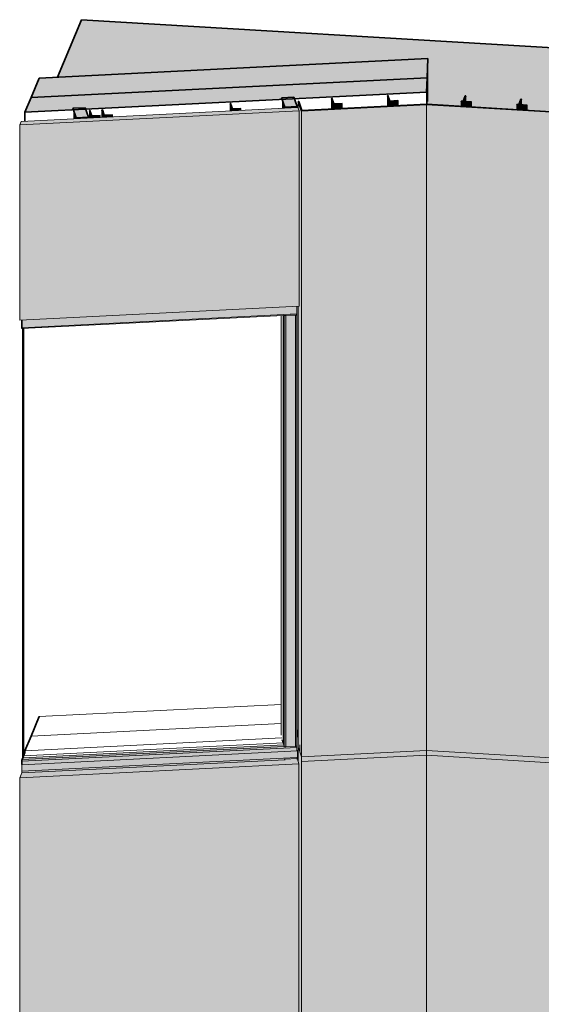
# Model space of a CAD drawing. Header units: millimetres. Extents: x -4452149 to -4396614, y -3148133 to 7538.
# Tile 5 of 22: x -4409749 to -4407666, y -3143314 to -3139382. Entities that reach past the tile are written whole.
import ezdxf

# ---------------------------------------------------------------- set-up
doc = ezdxf.new("R2010")
doc.units = ezdxf.units.MM
for name, color, linetype, lineweight in [('Импосты витража', 7, 'Continuous', 18), ('Обобщенные модели', 7, 'Continuous', 18), ('Панели витража', 7, 'Continuous', 18)]:
    doc.layers.add(name, color=color, linetype=linetype, lineweight=lineweight)

# ---------------------------------------------------------------- blocks, each defined once
blk = doc.blocks.new('Корп2_Кассета выпуклая - Корп2_Кассета выпуклая_Цвет DESIGN D2-20996382-Фрагмент 1_ Витраж 1 этаж')
at = {"layer": 'Обобщенные модели', "true_color": 0xf7fbf5}
for points in [[(-4553834.2, -3139750.1), (-4553818.6, -3139712.7), (-4553820.7, -3139712.7), (-4553835.9, -3139749.2), (-4554332.2, -3139719.6), (-4554830, -3139744.6), (-4554842.8, -3139707.8), (-4554844.8, -3139707.9), (-4554831.7, -3139745.4), (-4554330.3, -3139720.5), (-4553930.5, -3139744.4)], [(-4554831.7, -3142325.4), (-4554831.7, -3139745.4), (-4554844.8, -3139707.9), (-4554844.8, -3139736.8), (-4554841.6, -3139745.9), (-4554842.1, -3140526.2), (-4554844.8, -3140526.3), (-4554844.8, -3142288), (-4554839.2, -3142304.1), (-4554838.8, -3142277.4), (-4554838.5, -3142278.2), (-4554838.5, -3142306), (-4554832.1, -3142324.3)], [(-4554831.7, -3142344.6), (-4554332.1, -3142319.6), (-4554332.2, -3139720.4), (-4554831.7, -3139745.4), (-4554831.7, -3142282.6)], [(-4553834.2, -3142349.3), (-4553834.2, -3139750.1), (-4554332.1, -3139720.4), (-4554331.7, -3142319.6), (-4553870.9, -3142347.1)], [(-4553834.2, -3142330.2), (-4553826.1, -3142310.7), (-4553825.7, -3142282.2), (-4553825.4, -3142282.6), (-4553825.4, -3142309), (-4553818.6, -3142292.8), (-4553818.6, -3140530.7), (-4553826.1, -3140530.3), (-4553826.1, -3139750), (-4553820.6, -3139736.9), (-4553818.6, -3139736.9), (-4553818.6, -3139712.7), (-4553834.2, -3139750.1), (-4553834.2, -3142310.7)]]:
    blk.add_hatch(color=7, dxfattribs=at).paths.add_polyline_path(points)
at = {"layer": 'Обобщенные модели', "lineweight": 35}
for p, q in [((-4554842.8, -3139707.8), (-4554844.8, -3139707.9)), ((-4554844.8, -3139707.9), (-4554831.7, -3139745.4)), ((-4554830, -3139744.6), (-4554842.8, -3139707.8)), ((-4554831.7, -3139745.4), (-4554332.1, -3139720.4)), ((-4554332, -3139719.6), (-4554830, -3139744.6)), ((-4554332.1, -3139720.4), (-4553834.2, -3139750.1)), ((-4553835.9, -3139749.2), (-4554332, -3139719.6)), ((-4553820.6, -3139712.6), (-4553835.9, -3139749.2)), ((-4553834.2, -3139750.1), (-4553818.6, -3139712.7)), ((-4553818.6, -3139712.7), (-4553820.6, -3139712.6))]:
    blk.add_line(p, q, dxfattribs=at)
at = {"layer": 'Обобщенные модели'}
for p, q in [((-4554844.8, -3139736.8), (-4554844.8, -3139707.9)), ((-4554831.7, -3142344.6), (-4554831.7, -3139745.4)), ((-4554332.1, -3142319.6), (-4554332.1, -3139720.4)), ((-4553834.2, -3142349.3), (-4553834.2, -3139750.1)), ((-4553818.6, -3139712.7), (-4553818.6, -3139737)), ((-4554844.8, -3142287.9), (-4554844.8, -3140526.3)), ((-4553818.6, -3140530.7), (-4553818.6, -3142292.8)), ((-4554332.1, -3142319.6), (-4554831.7, -3142344.6)), ((-4553834.2, -3142349.3), (-4554332.1, -3142319.6))]:
    blk.add_line(p, q, dxfattribs=at)
blk = doc.blocks.new('HILTI_s_Композит_тип_Ко - Тип КоБ D2-21496338-Фрагмент 1_ Витраж 1 этаж')
at = {"layer": 'Обобщенные модели', "true_color": 0xf7fbf5}
for points in [[(-4555949.3, -3142357.7), (-4554848.6, -3142302.6), (-4554849.1, -3142301.1), (-4555688.2, -3142343.7), (-4555948.9, -3142356.8)], [(-4555949.3, -3142390.1), (-4554899.5, -3142337.1), (-4554899, -3142333.7), (-4554850, -3142331.2), (-4554849.4, -3142332.8), (-4554849.4, -3142335), (-4554848.6, -3142335), (-4554848.6, -3142302.6), (-4555949.3, -3142357.7)], [(-4555957.4, -3142409.6), (-4554842, -3142353.7), (-4554848.6, -3142335), (-4554849.4, -3142335.3), (-4554849.4, -3142336.7), (-4554899, -3142339.1), (-4554899.5, -3142337.5), (-4555949.3, -3142390.1)], [(-4555957.4, -3143483.4), (-4554842, -3143427.5), (-4554842, -3142353.7), (-4555957.4, -3142409.6), (-4555957.4, -3143215)]]:
    blk.add_hatch(color=7, dxfattribs=at).paths.add_polyline_path(points)
at = {"layer": 'Обобщенные модели'}
for p, q in [((-4555949.3, -3142357.7), (-4554848.6, -3142302.6)), ((-4554850.3, -3142301.1), (-4554849.1, -3142301.1)), ((-4554849.1, -3142301.1), (-4554848.6, -3142302.6)), ((-4554848.6, -3142302.6), (-4554848.6, -3142335)), ((-4555949.3, -3142390.1), (-4554899, -3142337.5)), ((-4554849.4, -3142335), (-4554848.6, -3142335)), ((-4554848.6, -3142335), (-4554842, -3142353.7)), ((-4555957.4, -3142409.6), (-4554842, -3142353.7)), ((-4555949.3, -3142357.7), (-4555948.9, -3142356.8)), ((-4555949.3, -3142390.1), (-4555949.3, -3142357.7)), ((-4554842, -3142353.7), (-4554842, -3143427.5)), ((-4555957.4, -3142409.6), (-4555949.3, -3142390.1)), ((-4555957.4, -3143483.4), (-4555957.4, -3142409.6)), ((-4555957.4, -3143483.4), (-4554842, -3143427.5))]:
    blk.add_line(p, q, dxfattribs=at)
blk = doc.blocks.new('Прямоугольный импост - 50х100-V25-Фрагмент 1_ Витраж 1 этаж')
at = {"layer": 'Импосты витража', "true_color": 0x373f43}
for points in [[(-4555731.7, -3139773.1), (-4555682.1, -3139770.7), (-4555693.1, -3139739.3), (-4555742.7, -3139741.8), (-4555734.5, -3139765.2)], [(-4555742.7, -3139777.7), (-4555731.7, -3139777.1), (-4555731.7, -3139773.1), (-4555742.7, -3139741.8), (-4555742.7, -3139765.2)], [(-4555731.7, -3139777.1), (-4555682.1, -3139774.7), (-4555682.1, -3139770.7), (-4555731.7, -3139773.1)]]:
    blk.add_hatch(color=149, dxfattribs=at).paths.add_polyline_path(points)
at = {"layer": 'Импосты витража', "lineweight": 35}
for p, q in [((-4555695.3, -3139733.2), (-4555744.8, -3139735.6)), ((-4555744.8, -3139735.6), (-4555731.7, -3139773.1)), ((-4555682.1, -3139770.7), (-4555695.3, -3139733.2)), ((-4555731.7, -3139773.1), (-4555682.1, -3139770.7))]:
    blk.add_line(p, q, dxfattribs=at)
at = {"layer": 'Импосты витража'}
for p, q in [((-4555731.7, -3139773.1), (-4555731.7, -3139777.1)), ((-4555682.1, -3139770.7), (-4555682.1, -3139774.7))]:
    blk.add_line(p, q, dxfattribs=at)
blk = doc.blocks.new('Прямоугольный импост - 50х100-V26-Фрагмент 1_ Витраж 1 этаж')
at = {"layer": 'Импосты витража', "true_color": 0x373f43}
for points in [[(-4554899, -3139731.3), (-4554849.4, -3139728.8), (-4554860.4, -3139697.6), (-4554910, -3139700)], [(-4554910, -3139736), (-4554899, -3139735.4), (-4554899, -3139731.3), (-4554910, -3139700), (-4554910, -3139732.8)], [(-4554899, -3139735.4), (-4554849.4, -3139732.8), (-4554849.4, -3139728.8), (-4554899, -3139731.3), (-4554899, -3139732.8)]]:
    blk.add_hatch(color=149, dxfattribs=at).paths.add_polyline_path(points)
at = {"layer": 'Импосты витража', "lineweight": 35}
for p, q in [((-4554862.6, -3139691.3), (-4554912.1, -3139693.8)), ((-4554912.1, -3139693.8), (-4554899, -3139731.3)), ((-4554849.4, -3139728.8), (-4554862.6, -3139691.3)), ((-4554899, -3139731.3), (-4554849.4, -3139728.8))]:
    blk.add_line(p, q, dxfattribs=at)
at = {"layer": 'Импосты витража'}
for p, q in [((-4554899, -3139735.4), (-4554899, -3139731.3)), ((-4554849.4, -3139732.9), (-4554849.4, -3139728.8))]:
    blk.add_line(p, q, dxfattribs=at)
blk = doc.blocks.new('Панель_Стеклопакет_Агрисовгаз - Панель_Стеклопакет_Агрисовгаз-21532104-Фрагмент 1_ Витраж 1 этаж')
at = {"layer": 'Панели витража', "color": 250, "true_color": 0x212527}
for p, q in [((-4554905.6, -3140562.8), (-4554905.6, -3142270.3)), ((-4554905.6, -3142270.3), (-4555941.9, -3142322.3)), ((-4554902.9, -3142277.8), (-4554905.6, -3142270.3))]:
    blk.add_line(p, q, dxfattribs=at)
at = {"layer": 'Панели витража'}
for p, q in [((-4554902.9, -3142277.8), (-4554902.9, -3140562.6)), ((-4555945.1, -3142330.1), (-4554902.9, -3142277.8))]:
    blk.add_line(p, q, dxfattribs=at)
at = {"layer": 'Панели витража', "lineweight": 25}
blk.add_line((-4555945.1, -3142330.1), (-4555945.1, -3140615), dxfattribs=at)
at = {"layer": 'Панели витража', "color": 250, "lineweight": 25, "true_color": 0x212527}
for p, q in [((-4555941.9, -3140614.8), (-4555941.9, -3142322.3)), ((-4555941.9, -3142322.3), (-4555945.1, -3142330.1))]:
    blk.add_line(p, q, dxfattribs=at)
blk = doc.blocks.new('Прямоугольный импост - Ригель_90202-V27-Фрагмент 1_ Витраж 1 этаж')
at = {"layer": 'Импосты витража', "true_color": 0x373f43}
for points in [[(-4555948.9, -3142343.7), (-4554850.3, -3142288.5), (-4554851, -3142282.5), (-4554852.4, -3142283.6), (-4554855.3, -3142284.2), (-4554898.6, -3142285.8), (-4554900.6, -3142284.5), (-4555948.2, -3142337.7), (-4555948.8, -3142342.6)], [(-4555948.9, -3142356.8), (-4554850.3, -3142301.6), (-4554850.4, -3142288.5), (-4555948.9, -3142343.7), (-4555948.9, -3142353.7)], [(-4555948, -3142337.1), (-4554900.6, -3142284.5), (-4554902.9, -3142277.8), (-4555945.1, -3142330.1)]]:
    blk.add_hatch(color=149, dxfattribs=at).paths.add_polyline_path(points)
at = {"layer": 'Импосты витража'}
for p, q in [((-4554850.3, -3142288.5), (-4555948.9, -3142343.7)), ((-4554900.6, -3142284.5), (-4555948, -3142337.1)), ((-4554850.3, -3142288.5), (-4554850.3, -3142301.6)), ((-4555948.4, -3142383.8), (-4554850.7, -3142328.7))]:
    blk.add_line(p, q, dxfattribs=at)
at = {"layer": 'Импосты витража', "lineweight": 35}
for p, q in [((-4555948.9, -3142356.8), (-4555948.9, -3142343.7)), ((-4555948, -3142337.1), (-4555945.1, -3142330.1))]:
    blk.add_line(p, q, dxfattribs=at)
at = {"layer": 'Импосты витража', "color": 250, "lineweight": 35, "true_color": 0x212527}
blk.add_line((-4555945.1, -3142330.1), (-4555936.4, -3142309.2), dxfattribs=at)
at = {"layer": 'Импосты витража'}
blk.add_polyline3d([(-4554851, -3142282, 0), (-4554850.8, -3142282.7, 0), (-4554850.7, -3142283.6, 0), (-4554850.5, -3142284.7, 0), (-4554850.4, -3142286, 0), (-4554850.4, -3142287.3, 0), (-4554850.3, -3142288.5, 0)], dxfattribs=at)
at = {"layer": 'Импосты витража', "lineweight": 35}
blk.add_polyline3d([(-4555948.9, -3142343.7, 0), (-4555948.8, -3142342.6, 0), (-4555948.8, -3142341.5, 0), (-4555948.7, -3142340.4, 0), (-4555948.6, -3142339.4, 0), (-4555948.4, -3142338.4, 0), (-4555948.2, -3142337.7, 0), (-4555948, -3142337.1, 0)], dxfattribs=at)
blk = doc.blocks.new('Прямоугольный импост - Ригель_90202-V28-Фрагмент 1_ Витраж 1 этаж')
at = {"layer": 'Импосты витража', "true_color": 0x373f43}
for points in [[(-4555948.9, -3140612.1), (-4554850.3, -3140556.9), (-4554850.8, -3140526.6), (-4555948.9, -3140582.1), (-4555948.9, -3140604.3)], [(-4555948.4, -3140615.2), (-4554850.5, -3140559.7), (-4554850.7, -3140556.9), (-4555408.3, -3140584.9), (-4555948.9, -3140612.1), (-4555948.6, -3140615)]]:
    blk.add_hatch(color=149, dxfattribs=at).paths.add_polyline_path(points)
at = {"layer": 'Импосты витража'}
for p, q in [((-4554850.3, -3140526.6), (-4554850.3, -3140556.9)), ((-4554850.3, -3140556.9), (-4555948.9, -3140612.1)), ((-4555948.4, -3140615.2), (-4554850.7, -3140560))]:
    blk.add_line(p, q, dxfattribs=at)
at = {"layer": 'Импосты витража', "lineweight": 35}
blk.add_line((-4555948.9, -3140612.1), (-4555948.9, -3140581.6), dxfattribs=at)
at = {"layer": 'Импосты витража'}
blk.add_polyline3d([(-4554850.3, -3140556.9, 0), (-4554850.4, -3140558.1, 0), (-4554850.4, -3140559, 0), (-4554850.5, -3140559.7, 0), (-4554850.7, -3140560, 0), (-4554850.8, -3140560, 0)], dxfattribs=at)
at = {"layer": 'Импосты витража', "lineweight": 35}
blk.add_polyline3d([(-4555948.4, -3140615.2, 0), (-4555948.4, -3140615.2, 0), (-4555948.6, -3140615, 0), (-4555948.7, -3140614.6, 0), (-4555948.8, -3140613.9, 0), (-4555948.8, -3140613.1, 0), (-4555948.9, -3140612.1, 0)], dxfattribs=at)
blk = doc.blocks.new('Прямоугольный импост - 50х100-V29-Фрагмент 1_ Витраж 1 этаж')
at = {"layer": 'Импосты витража', "true_color": 0x373f43}
for points in [[(-4554899, -3142335.3), (-4554849.4, -3142332.8), (-4554850.5, -3142331.2), (-4554899.5, -3142333.7), (-4554899.1, -3142335)], [(-4554899, -3142339.1), (-4554849.4, -3142336.7), (-4554849.4, -3142332.8), (-4554899, -3142335.3), (-4554899, -3142338.4)]]:
    blk.add_hatch(color=149, dxfattribs=at).paths.add_polyline_path(points)
at = {"layer": 'Импосты витража'}
for p, q in [((-4554899.5, -3142333.7), (-4554899, -3142335.3)), ((-4554899, -3142335.3), (-4554849.4, -3142332.8)), ((-4554899, -3142339.1), (-4554899, -3142335.3)), ((-4554849.4, -3142332.8), (-4554850, -3142331.2)), ((-4554849.4, -3142336.7), (-4554849.4, -3142332.8))]:
    blk.add_line(p, q, dxfattribs=at)
blk = doc.blocks.new('Прямоугольный импост - Ригель_90202-21532123-Фрагмент 1_ Витраж 1 этаж')
at = {"layer": 'Импосты витража', "true_color": 0x373f43}
for points in [[(-4554900.6, -3142284.5), (-4554900.7, -3140562.5), (-4554902.9, -3140562.6), (-4554902.9, -3142277.8), (-4554901.2, -3142282.6)], [(-4554896.2, -3142286.2), (-4554894.9, -3142285.8), (-4554894.9, -3140563.8), (-4554898.6, -3140563.4), (-4554900.6, -3140562.6), (-4554900, -3142285.1), (-4554897.7, -3142286), (-4554897.5, -3142286)], [(-4554896.2, -3140563.8), (-4554886.2, -3140563.4), (-4554852.9, -3140561.1), (-4554852, -3140560.1), (-4554899.6, -3140562.8), (-4554896.2, -3140563.8)], [(-4554894.9, -3142286.2), (-4554855.3, -3142284.2), (-4554855.3, -3140561.8), (-4554894.9, -3140563.8), (-4554894.9, -3142284.2)]]:
    blk.add_hatch(color=149, dxfattribs=at).paths.add_polyline_path(points)
h = blk.add_hatch(color=149, dxfattribs=at)
h.paths.add_polyline_path([(-4554855.3, -3142284.2), (-4554852, -3142283.4), (-4554851, -3142282.5), (-4554851.3, -3140560.7), (-4554852.9, -3140561.4), (-4554855.3, -3140561.8), (-4554855.3, -3142283.8)])
h.paths.add_polyline_path([(-4554852.9, -3142282.6), (-4554852.9, -3142282.1), (-4554852.9, -3142282.1)])
at = {"layer": 'Импосты витража', "color": 250, "true_color": 0x212527}
for p, q in [((-4554913.6, -3140563.2), (-4554913.6, -3142239.8)), ((-4554913.6, -3142239.4), (-4554913.6, -3140563.2)), ((-4554902.9, -3142277.8), (-4554910, -3142257.7))]:
    blk.add_line(p, q, dxfattribs=at)
at = {"layer": 'Импосты витража'}
for p, q in [((-4554900.6, -3142284.5), (-4554900.6, -3140562.5)), ((-4554894.9, -3140563.8), (-4554855.3, -3140561.8)), ((-4554894.9, -3142286.2), (-4554894.9, -3140563.8)), ((-4554855.3, -3142284.2), (-4554855.3, -3140561.8)), ((-4554850.9, -3142282.3), (-4554850.9, -3140559.9)), ((-4554900.6, -3142284.5), (-4554902.9, -3142277.8)), ((-4554855.3, -3142284.2), (-4554894.9, -3142286.2))]:
    blk.add_line(p, q, dxfattribs=at)
for points in [[(-4554900.2, -3140562.6, 0), (-4554899.6, -3140563.1, 0), (-4554898.6, -3140563.4, 0), (-4554897.5, -3140563.7, 0), (-4554896.2, -3140563.8, 0), (-4554894.9, -3140563.8, 0)], [(-4554855.3, -3140561.8, 0), (-4554854, -3140561.7, 0), (-4554852.9, -3140561.4, 0), (-4554852, -3140561.1, 0), (-4554851.3, -3140560.7, 0), (-4554851, -3140560.2, 0), (-4554850.9, -3140559.9, 0)], [(-4554894.9, -3142286.2, 0), (-4554896.2, -3142286.2, 0), (-4554897.5, -3142286, 0), (-4554898.6, -3142285.8, 0), (-4554899.6, -3142285.4, 0), (-4554900.2, -3142285, 0), (-4554900.6, -3142284.5, 0)], [(-4554851, -3142282, 0), (-4554851, -3142282.5, 0), (-4554851.3, -3142283, 0), (-4554852, -3142283.4, 0), (-4554852.9, -3142283.8, 0), (-4554854, -3142284, 0), (-4554855.3, -3142284.2, 0)]]:
    blk.add_polyline3d(points, dxfattribs=at)
blk = doc.blocks.new('HILTI_s_Композит_тип_Ко - Тип КоБ D2-21000941-Фрагмент 1_ Витраж 1 этаж')
at = {"layer": 'Обобщенные модели', "true_color": 0xf7fbf5}
for points in [[(-4555957.4, -3139801.8), (-4554841.6, -3139745.9), (-4554846.2, -3139732.8), (-4555951.7, -3139788.2)], [(-4555957.4, -3140582.1), (-4554841.6, -3140526.2), (-4554841.6, -3139745.9), (-4555957.4, -3139801.8), (-4555957.4, -3140231.4)]]:
    blk.add_hatch(color=7, dxfattribs=at).paths.add_polyline_path(points)
at = {"layer": 'Обобщенные модели'}
for p, q in [((-4555957.4, -3139801.8), (-4554841.6, -3139745.9)), ((-4554846.2, -3139732.8), (-4555951.7, -3139788.2)), ((-4554841.6, -3139745.9), (-4554846.2, -3139732.8)), ((-4554841.6, -3139745.9), (-4554841.6, -3140526.2)), ((-4555951.7, -3139788.2), (-4555957.4, -3139801.8)), ((-4555957.4, -3140582.1), (-4555957.4, -3139801.8)), ((-4555957.4, -3140582.1), (-4554841.6, -3140526.2))]:
    blk.add_line(p, q, dxfattribs=at)
blk = doc.blocks.new('HILTI_s_Профиль_MFT-T - Профиль MFT-Ta 60x42x1_8 6m-V35-Фрагмент 1_ Витраж 1 этаж')
at = {"layer": 'Обобщенные модели', "true_color": 0xf4f4f4}
h = blk.add_hatch(color=7, dxfattribs=at)
h.paths.add_polyline_path([(-4554185.1, -3139707.8), (-4554176, -3139686), (-4554177.9, -3139686), (-4554186.9, -3139707.7)])
h.paths.add_polyline_path([(-4554152.7, -3139710.4), (-4554152.7, -3139709.7), (-4554186.9, -3139707.8), (-4554194.2, -3139707.9), (-4554176, -3139709)])
h.paths.add_polyline_path([(-4554194.2, -3139707.9), (-4554186.9, -3139707.7), (-4554194.1, -3139707.8)])
for points in [[(-4554152.7, -3139730.3), (-4554152.7, -3139710.4), (-4554194.2, -3139707.9), (-4554194.2, -3139727.8)], [(-4554176, -3139708.3), (-4554176, -3139686), (-4554185.1, -3139707.8), (-4554182.6, -3139707.9)]]:
    blk.add_hatch(color=7, dxfattribs=at).paths.add_polyline_path(points)
at = {"layer": 'Обобщенные модели', "lineweight": 35}
for p, q in [((-4554193.9, -3139707.3), (-4554194.2, -3139707.9)), ((-4554194.2, -3139707.9), (-4554152.7, -3139710.4)), ((-4554186.9, -3139707.7), (-4554193.9, -3139707.3)), ((-4554177.8, -3139685.9), (-4554186.9, -3139707.7)), ((-4554185.1, -3139707.8), (-4554176, -3139686)), ((-4554152.4, -3139709.7), (-4554185.1, -3139707.8)), ((-4554176, -3139686), (-4554177.8, -3139685.9)), ((-4554152.7, -3139710.4), (-4554152.4, -3139709.7))]:
    blk.add_line(p, q, dxfattribs=at)
at = {"layer": 'Обобщенные модели'}
for p, q in [((-4554194.2, -3139727.8), (-4554194.2, -3139707.9)), ((-4554176, -3139708.3), (-4554176, -3139686)), ((-4554152.7, -3139710.4), (-4554152.7, -3139730.3)), ((-4554152.4, -3139730.3), (-4554152.4, -3139709.7))]:
    blk.add_line(p, q, dxfattribs=at)
blk = doc.blocks.new('HILTI_s_Профиль_MFT-T - Профиль MFT-Ta 60x42x1_8 6m-V36-Фрагмент 1_ Витраж 1 этаж')
at = {"layer": 'Обобщенные модели', "true_color": 0xf4f4f4}
h = blk.add_hatch(color=7, dxfattribs=at)
h.paths.add_polyline_path([(-4553962.9, -3139721.1), (-4553953.8, -3139699.3), (-4553955.6, -3139699.3), (-4553964.6, -3139721)])
h.paths.add_polyline_path([(-4553930.5, -3139723.7), (-4553930.5, -3139723), (-4553964.6, -3139721.1), (-4553971.9, -3139721.2), (-4553953.8, -3139722.3)])
h.paths.add_polyline_path([(-4553971.9, -3139721.2), (-4553964.6, -3139721), (-4553971.9, -3139721.1)])
for points in [[(-4553953.8, -3139721.6), (-4553953.8, -3139699.3), (-4553962.9, -3139721.1), (-4553960.4, -3139721.2)], [(-4553930.5, -3139743.6), (-4553930.5, -3139723.7), (-4553971.9, -3139721.2), (-4553971.9, -3139741.1)]]:
    blk.add_hatch(color=7, dxfattribs=at).paths.add_polyline_path(points)
at = {"layer": 'Обобщенные модели', "lineweight": 35}
for p, q in [((-4553955.6, -3139699.2), (-4553964.6, -3139721)), ((-4553962.9, -3139721.1), (-4553953.8, -3139699.3)), ((-4553953.8, -3139699.3), (-4553955.6, -3139699.2)), ((-4553971.7, -3139720.5), (-4553971.9, -3139721.2)), ((-4553971.9, -3139721.2), (-4553930.5, -3139723.7)), ((-4553964.6, -3139721), (-4553971.7, -3139720.5)), ((-4553930.2, -3139723), (-4553962.9, -3139721.1)), ((-4553930.5, -3139723.7), (-4553930.2, -3139723))]:
    blk.add_line(p, q, dxfattribs=at)
at = {"layer": 'Обобщенные модели'}
for p, q in [((-4553953.8, -3139721.6), (-4553953.8, -3139699.3)), ((-4553971.9, -3139741.1), (-4553971.9, -3139721.2)), ((-4553930.5, -3139723.7), (-4553930.5, -3139743.6)), ((-4553930.2, -3139743.6), (-4553930.2, -3139723))]:
    blk.add_line(p, q, dxfattribs=at)
blk = doc.blocks.new('HILTI_s_Профиль_MFT-T - Профиль MFT-Ta 60x42x1_8 6m-V37-Фрагмент 1_ Витраж 1 этаж')
at = {"layer": 'Обобщенные модели', "true_color": 0xf4f4f4}
for points in [[(-4554488.1, -3139707.6), (-4554446.5, -3139705.5), (-4554446.7, -3139704.8), (-4554479.5, -3139706.5), (-4554487.2, -3139684.6), (-4554489, -3139684.7), (-4554481.3, -3139706.6), (-4554488.3, -3139706.9)], [(-4554489, -3139727.5), (-4554488.3, -3139727.4), (-4554488.1, -3139706.9), (-4554481.3, -3139706.6), (-4554489, -3139684.7), (-4554489, -3139720.4)], [(-4554488.1, -3139727.4), (-4554446.5, -3139725.3), (-4554446.5, -3139705.5), (-4554488.1, -3139707.6), (-4554488.1, -3139720.4)], [(-4554488.3, -3139727.4), (-4554488.1, -3139727.4), (-4554488.3, -3139720.4)]]:
    blk.add_hatch(color=7, dxfattribs=at).paths.add_polyline_path(points)
at = {"layer": 'Обобщенные модели', "lineweight": 35}
for p, q in [((-4554487.2, -3139684.6), (-4554489, -3139684.7)), ((-4554489, -3139684.7), (-4554481.3, -3139706.6)), ((-4554481.3, -3139706.6), (-4554488.3, -3139706.9)), ((-4554488.3, -3139706.9), (-4554488.1, -3139707.6)), ((-4554488.1, -3139707.6), (-4554446.5, -3139705.5)), ((-4554479.5, -3139706.5), (-4554487.2, -3139684.6)), ((-4554446.7, -3139704.8), (-4554479.5, -3139706.5)), ((-4554446.5, -3139705.5), (-4554446.7, -3139704.8))]:
    blk.add_line(p, q, dxfattribs=at)
at = {"layer": 'Обобщенные модели'}
for p, q in [((-4554489, -3139727.5), (-4554489, -3139684.7)), ((-4554488.3, -3139727.4), (-4554488.3, -3139706.9)), ((-4554488.1, -3139727.4), (-4554488.1, -3139707.6)), ((-4554446.5, -3139705.5), (-4554446.5, -3139725.3))]:
    blk.add_line(p, q, dxfattribs=at)
blk = doc.blocks.new('HILTI_s_Профиль_MFT-T - Профиль MFT-Ta 60x42x1_8 6m-V38-Фрагмент 1_ Витраж 1 этаж')
at = {"layer": 'Обобщенные модели', "true_color": 0xf4f4f4}
for points in [[(-4554711.2, -3139718.8), (-4554669.5, -3139716.7), (-4554669.8, -3139716), (-4554702.6, -3139717.7), (-4554710.2, -3139695.8), (-4554712, -3139695.9), (-4554704.4, -3139717.7), (-4554711.4, -3139718.1)], [(-4554712, -3139738.6), (-4554711.4, -3139738.6), (-4554711.2, -3139718.1), (-4554704.4, -3139717.7), (-4554712, -3139695.9), (-4554712, -3139720.4)], [(-4554711.4, -3139738.6), (-4554711.2, -3139738.6), (-4554711.4, -3139720.4)], [(-4554711.2, -3139738.6), (-4554669.5, -3139736.5), (-4554669.5, -3139716.7), (-4554711.2, -3139718.8), (-4554711.2, -3139720.4)]]:
    blk.add_hatch(color=7, dxfattribs=at).paths.add_polyline_path(points)
at = {"layer": 'Обобщенные модели', "lineweight": 35}
for p, q in [((-4554710.2, -3139695.8), (-4554712, -3139695.9)), ((-4554712, -3139695.9), (-4554704.4, -3139717.7)), ((-4554702.6, -3139717.7), (-4554710.2, -3139695.8)), ((-4554704.4, -3139717.7), (-4554711.4, -3139718.1)), ((-4554711.4, -3139718.1), (-4554711.2, -3139718.8)), ((-4554711.2, -3139718.8), (-4554669.5, -3139716.7)), ((-4554669.8, -3139716), (-4554702.6, -3139717.7)), ((-4554669.5, -3139716.7), (-4554669.8, -3139716))]:
    blk.add_line(p, q, dxfattribs=at)
at = {"layer": 'Обобщенные модели'}
for p, q in [((-4554712, -3139738.6), (-4554712, -3139695.9)), ((-4554711.4, -3139738.6), (-4554711.4, -3139718.1)), ((-4554711.2, -3139738.6), (-4554711.2, -3139718.8)), ((-4554669.5, -3139716.7), (-4554669.5, -3139736.5))]:
    blk.add_line(p, q, dxfattribs=at)
blk = doc.blocks.new('HILTI_s_Профиль_MFT-T - Профиль MFT-Ta 60x42x1_8 6m-V47-Фрагмент 1_ Витраж 1 этаж')
at = {"layer": 'Обобщенные модели', "true_color": 0xf4f4f4}
for points in [[(-4555628.2, -3139764.3), (-4555586.6, -3139762.3), (-4555586.8, -3139761.6), (-4555619.6, -3139763.2), (-4555627.3, -3139741.4), (-4555629, -3139741.5), (-4555621.4, -3139763.3), (-4555628.5, -3139763.7)], [(-4555629, -3139772), (-4555628.5, -3139772), (-4555628.2, -3139763.7), (-4555621.4, -3139763.3), (-4555629, -3139741.5), (-4555629, -3139765.2)], [(-4555628.5, -3139772), (-4555628.2, -3139772), (-4555628.5, -3139765.2)], [(-4555628.2, -3139772), (-4555586.6, -3139769.9), (-4555586.6, -3139762.3), (-4555628.2, -3139764.3), (-4555628.2, -3139765.2)]]:
    blk.add_hatch(color=7, dxfattribs=at).paths.add_polyline_path(points)
at = {"layer": 'Обобщенные модели', "lineweight": 35}
for p, q in [((-4555627.3, -3139741.4), (-4555629, -3139741.5)), ((-4555629, -3139741.5), (-4555621.4, -3139763.3)), ((-4555619.6, -3139763.2), (-4555627.3, -3139741.4)), ((-4555621.4, -3139763.3), (-4555628.5, -3139763.7)), ((-4555628.5, -3139763.7), (-4555628.2, -3139764.3)), ((-4555628.2, -3139764.3), (-4555586.6, -3139762.3)), ((-4555586.8, -3139761.6), (-4555619.6, -3139763.2)), ((-4555586.6, -3139762.3), (-4555586.8, -3139761.6))]:
    blk.add_line(p, q, dxfattribs=at)
at = {"layer": 'Обобщенные модели'}
for p, q in [((-4555629, -3139772), (-4555629, -3139741.5)), ((-4555628.5, -3139772), (-4555628.5, -3139763.7)), ((-4555628.2, -3139772), (-4555628.2, -3139764.3)), ((-4555586.6, -3139762.3), (-4555586.6, -3139769.9))]:
    blk.add_line(p, q, dxfattribs=at)
blk = doc.blocks.new('Корп2_Кассета выпуклая - Корп2_Кассета выпуклая_Цвет DESIGN D2-21496133-Фрагмент 1_ Витраж 1 этаж')
at = {"layer": 'Обобщенные модели', "true_color": 0xf7fbf5}
for points in [[(-4554832.1, -3143427), (-4554832.1, -3142325.5), (-4554838.9, -3142304.8), (-4554839.2, -3142305.2), (-4554845.2, -3142288), (-4554844.8, -3142345.7), (-4554842, -3142353.7), (-4554842, -3143398.7), (-4554836, -3143415.7)], [(-4554838.9, -3142278.2), (-4554838.5, -3142278.2), (-4554839.2, -3142277.4)], [(-4554838.9, -3142306), (-4554838.5, -3142305.9), (-4554838.9, -3142300.4)], [(-4553833.8, -3143431.7), (-4553824, -3143408.2), (-4553824, -3142358.5), (-4553818.2, -3142344.7), (-4553818.6, -3142293.8), (-4553825.4, -3142309), (-4553825.7, -3142310.7), (-4553833.8, -3142330.2), (-4553833.8, -3143420.5)], [(-4554832.1, -3143427), (-4554332.1, -3143401.5), (-4554332.2, -3142319.6), (-4554831.7, -3142344.6), (-4554832.1, -3143401.5)], [(-4553833.8, -3143431.7), (-4553834.2, -3142349.3), (-4554332.1, -3142319.6), (-4554331.7, -3143402), (-4553833.8, -3143431.7)]]:
    blk.add_hatch(color=7, dxfattribs=at).paths.add_polyline_path(points)
h = blk.add_hatch(color=7, dxfattribs=at)
h.paths.add_polyline_path([(-4554832.1, -3142325.5), (-4554831.7, -3142325.4), (-4554838.5, -3142307.1)])
h.paths.add_polyline_path([(-4554839.2, -3142305.2), (-4554839.2, -3142304.1), (-4554840.9, -3142300.4)])
at = {"layer": 'Обобщенные модели'}
for p, q in [((-4554845.2, -3142344.5), (-4554845.2, -3142288)), ((-4554839.2, -3142305.2), (-4554845.2, -3142288)), ((-4554838.9, -3142278.2), (-4554839.2, -3142277.4)), ((-4554839.2, -3142277.4), (-4554839.2, -3142305.2)), ((-4554838.9, -3142306), (-4554838.9, -3142278.2)), ((-4554832.1, -3142325.5), (-4554838.9, -3142306)), ((-4554332.1, -3142300.4), (-4554831.7, -3142325.4)), ((-4554332.1, -3142302.3), (-4554332.1, -3142300.4)), ((-4553834.2, -3142330.2), (-4554332.1, -3142300.4)), ((-4554332.1, -3143402), (-4554332.1, -3142302.3)), ((-4553825.4, -3142282.2), (-4553825.7, -3142283)), ((-4553825.7, -3142283), (-4553825.7, -3142310.7)), ((-4553825.4, -3142310), (-4553825.4, -3142282.6)), ((-4553818.2, -3142292.8), (-4553825.4, -3142310)), ((-4553818.2, -3142292.8), (-4553818.2, -3142344.7)), ((-4554832.1, -3143427), (-4554832.1, -3142325.5)), ((-4553825.7, -3142310.7), (-4553833.8, -3142330.2)), ((-4553833.8, -3143431.7), (-4553833.8, -3142330.2)), ((-4554832.1, -3143427), (-4554842, -3143398.7)), ((-4554332.1, -3143402), (-4554832.1, -3143427)), ((-4553833.8, -3143431.7), (-4554332.1, -3143402)), ((-4553824, -3143408.2), (-4553833.8, -3143431.7))]:
    blk.add_line(p, q, dxfattribs=at)
blk = doc.blocks.new('HILTI_s_Профиль_MFT-T - Профиль MFT-Ta 60x42x1_8 6m-V56-Фрагмент 1_ Витраж 1 этаж')
at = {"layer": 'Обобщенные модели', "true_color": 0xf4f4f4}
for points in [[(-4555116.8, -3139746.3), (-4555116.2, -3139745.9), (-4555115.9, -3139738), (-4555109.1, -3139737.7), (-4555116.8, -3139715.9), (-4555116.8, -3139745.9)], [(-4555116.2, -3139746.3), (-4555115.9, -3139745.9), (-4555116.2, -3139745.9)], [(-4555115.9, -3139746.3), (-4555074.3, -3139744.2), (-4555074.3, -3139736.6), (-4555115.9, -3139738.7), (-4555115.9, -3139745.9)], [(-4555107.3, -3139737.6), (-4555107.3, -3139737.6), (-4555107.4, -3139737.6)]]:
    blk.add_hatch(color=7, dxfattribs=at).paths.add_polyline_path(points)
at = {"layer": 'Обобщенные модели', "lineweight": 35}
for p, q in [((-4555115, -3139715.8), (-4555116.8, -3139715.9)), ((-4555116.8, -3139715.9), (-4555109.1, -3139737.7)), ((-4555109.1, -3139737.7), (-4555116.2, -3139738)), ((-4555116.2, -3139738), (-4555115.9, -3139738.7)), ((-4555115.9, -3139738.7), (-4555074.3, -3139736.6)), ((-4555107.4, -3139737.6), (-4555115, -3139715.8)), ((-4555074.5, -3139736), (-4555107.4, -3139737.6)), ((-4555074.3, -3139736.6), (-4555074.5, -3139736))]:
    blk.add_line(p, q, dxfattribs=at)
at = {"layer": 'Обобщенные модели'}
for p, q in [((-4555116.8, -3139746.3), (-4555116.8, -3139715.9)), ((-4555116.2, -3139746.3), (-4555116.2, -3139738)), ((-4555115.9, -3139746.3), (-4555115.9, -3139738.7)), ((-4555074.3, -3139736.6), (-4555074.3, -3139744.2))]:
    blk.add_line(p, q, dxfattribs=at)
blk = doc.blocks.new('HILTI_s_Профиль_MFT-T - Профиль MFT-Ta 60x42x1_8 6m-V57-Фрагмент 1_ Витраж 1 этаж')
at = {"layer": 'Обобщенные модели', "true_color": 0xf4f4f4}
for points in [[(-4555677.8, -3139766.8), (-4555636.1, -3139764.7), (-4555636.4, -3139764.1), (-4555669.4, -3139765.2), (-4555676.8, -3139743.9), (-4555678.6, -3139744), (-4555671, -3139765.8), (-4555678, -3139766.1)], [(-4555678.6, -3139774.5), (-4555678, -3139774.5), (-4555677.8, -3139766.1), (-4555671, -3139765.8), (-4555678.6, -3139744), (-4555678.6, -3139765.2)], [(-4555678, -3139774.5), (-4555677.8, -3139774.4), (-4555678, -3139766.1)], [(-4555677.8, -3139774.4), (-4555636.1, -3139772.4), (-4555636.1, -3139764.7), (-4555677.8, -3139766.8)]]:
    blk.add_hatch(color=7, dxfattribs=at).paths.add_polyline_path(points)
at = {"layer": 'Обобщенные модели', "lineweight": 35}
for p, q in [((-4555676.8, -3139743.9), (-4555678.6, -3139744)), ((-4555678.6, -3139744), (-4555671, -3139765.8)), ((-4555669.2, -3139765.7), (-4555676.8, -3139743.9)), ((-4555671, -3139765.8), (-4555678, -3139766.1)), ((-4555678, -3139766.1), (-4555677.8, -3139766.8)), ((-4555677.8, -3139766.8), (-4555636.1, -3139764.7)), ((-4555636.4, -3139764.1), (-4555669.2, -3139765.7)), ((-4555636.1, -3139764.7), (-4555636.4, -3139764.1))]:
    blk.add_line(p, q, dxfattribs=at)
at = {"layer": 'Обобщенные модели'}
for p, q in [((-4555678.6, -3139774.5), (-4555678.6, -3139744)), ((-4555678, -3139774.5), (-4555678, -3139766.1)), ((-4555677.8, -3139774.4), (-4555677.8, -3139766.8)), ((-4555636.1, -3139764.7), (-4555636.1, -3139772.4))]:
    blk.add_line(p, q, dxfattribs=at)
blk = doc.blocks.new('HILTI_s_Профиль_MFT-T - Профиль MFT-Ta 60x42x1_8 6m-V62-Фрагмент 1_ Витраж 1 этаж')
at = {"layer": 'Обобщенные модели', "true_color": 0xf4f4f4}
h = blk.add_hatch(color=7, dxfattribs=at)
h.paths.add_polyline_path([(-4555115.9, -3139738.7), (-4555109.1, -3139737.7), (-4555116.2, -3139738)])
h.paths.add_polyline_path([(-4555107.4, -3139737.6), (-4555115, -3139715.8), (-4555116.8, -3139715.9), (-4555109.1, -3139737.7)])
h.paths.add_polyline_path([(-4555115.9, -3139738.7), (-4555074.3, -3139736.6), (-4555110.7, -3139738)])
h.paths.add_polyline_path([(-4555107.3, -3139737.6), (-4555074.3, -3139736.6), (-4555074.5, -3139736), (-4555088, -3139736.6)])
at = {"layer": 'Обобщенные модели', "lineweight": 35}
for p, q in [((-4555115, -3139715.8), (-4555116.8, -3139715.9)), ((-4555116.8, -3139715.9), (-4555109.1, -3139737.7)), ((-4555109.1, -3139737.7), (-4555116.2, -3139738)), ((-4555116.2, -3139738), (-4555115.9, -3139738.7)), ((-4555115.9, -3139738.7), (-4555074.3, -3139736.6)), ((-4555107.4, -3139737.6), (-4555115, -3139715.8)), ((-4555074.5, -3139736), (-4555107.4, -3139737.6)), ((-4555074.3, -3139736.6), (-4555074.5, -3139736))]:
    blk.add_line(p, q, dxfattribs=at)
at = {"layer": 'Обобщенные модели'}
for p, q in [((-4555116.8, -3139746.3), (-4555116.8, -3139715.9)), ((-4555116.2, -3139746.3), (-4555116.2, -3139738)), ((-4555115.9, -3139746.3), (-4555115.9, -3139738.7)), ((-4555074.3, -3139736.6), (-4555074.3, -3139744.2))]:
    blk.add_line(p, q, dxfattribs=at)

msp = doc.modelspace()

# ---------------------------------------------------------------- hatches: boundary and pattern name
at = {"layer": 'Обобщенные модели', "true_color": 0x7f7f7f}
h = msp.add_hatch(color=8, dxfattribs=at)
h.paths.add_polyline_path([(-4404481.6, -3139936.7), (-4404480.1, -3139936.6), (-4404480.1, -3139888.9), (-4404475.7, -3139755.1), (-4403811.8, -3139721.8), (-4409502.3, -3139381.7), (-4409598.2, -3139611.4), (-4408119.5, -3139537.3), (-4408119.5, -3139719.9), (-4407985.9, -3139727.8), (-4407985.9, -3139707.9), (-4407978.4, -3139707.3), (-4407969.5, -3139685.9), (-4407967.7, -3139686), (-4407967.7, -3139708.3), (-4407944.1, -3139709.7), (-4407944.1, -3139730.3), (-4407763.7, -3139741.1), (-4407763.7, -3139721.2), (-4407756.2, -3139720.5), (-4407747.3, -3139699.2), (-4407745.5, -3139699.3), (-4407745.5, -3139721.6), (-4407721.9, -3139723), (-4407721.9, -3139743.6), (-4407627.6, -3139749.2), (-4407612.3, -3139712.6), (-4407610.3, -3139712.7), (-4407610.3, -3139737), (-4407609.2, -3139736.6), (-4407609.2, -3139733.7), (-4407593.6, -3139696.3), (-4407589.9, -3139696.3), (-4407573.7, -3139657.3), (-4407571.4, -3139657), (-4407524.3, -3139660.2), (-4407524.3, -3139742.2), (-4407422.9, -3139748.3), (-4407422.9, -3139741.6), (-4407415.4, -3139740.9), (-4407406.5, -3139719.6), (-4407404.7, -3139719.7), (-4407404.7, -3139742), (-4407381.1, -3139743.4), (-4407381.1, -3139750.8), (-4406863.1, -3139781.7), (-4406863.1, -3139775), (-4406855.6, -3139774.3), (-4406846.7, -3139753), (-4406844.9, -3139753.1), (-4406844.9, -3139775.4), (-4406821.3, -3139776.8), (-4406821.3, -3139784.2), (-4406303.3, -3139815.2), (-4406303.3, -3139808.5), (-4406295.8, -3139807.8), (-4406286.9, -3139786.5), (-4406285.1, -3139786.6), (-4406285.1, -3139808.9), (-4406261.5, -3139810.3), (-4406261.5, -3139817.7), (-4405905.4, -3139838.5), (-4405905.4, -3139835.5), (-4405892.9, -3139805.7), (-4405892.4, -3139802.1), (-4405874.3, -3139758.8), (-4405872.9, -3139758.5), (-4405825, -3139761.8), (-4405825, -3139843.8), (-4405743.5, -3139848.6), (-4405743.5, -3139841.9), (-4405736, -3139841.2), (-4405727.1, -3139819.9), (-4405725.3, -3139820), (-4405725.3, -3139842.3), (-4405701.7, -3139843.7), (-4405701.7, -3139851.1), (-4405233.1, -3139879.1), (-4405233.1, -3139872.4), (-4405225.6, -3139871.7), (-4405216.7, -3139850.4), (-4405214.9, -3139850.5), (-4405214.9, -3139872.8), (-4405191.3, -3139874.2), (-4405191.3, -3139881.6), (-4405075.6, -3139888), (-4405075.6, -3139885.1), (-4405060, -3139847.7), (-4405056.4, -3139847.7), (-4405040.1, -3139808.7), (-4405037.8, -3139808.4), (-4404990.7, -3139811.6), (-4404990.7, -3139906.3), (-4404879.2, -3139912.9), (-4404879.2, -3139893), (-4404871.7, -3139892.3), (-4404862.8, -3139871), (-4404861, -3139871.1), (-4404861, -3139893.4), (-4404837.4, -3139894.8), (-4404837.4, -3139915.4), (-4404612.5, -3139928.9), (-4404612.5, -3139909), (-4404605, -3139908.3), (-4404596.1, -3139887), (-4404594.3, -3139887.1), (-4404594.3, -3139909.3), (-4404570.7, -3139910.8), (-4404570.7, -3139931.4), (-4404481.6, -3139936.7)])
h.paths.add_polyline_path([(-4404612.5, -3139909), (-4404612.2, -3139908.3), (-4404608.3, -3139908.8)])
h.paths.add_polyline_path([(-4404879.2, -3139893), (-4404878.9, -3139892.3), (-4404874.9, -3139892.9)])
h.paths.add_polyline_path([(-4405233.1, -3139872.4), (-4405232.8, -3139871.7), (-4405228.9, -3139872.3)])
h.paths.add_polyline_path([(-4405743.5, -3139841.9), (-4405743.2, -3139841.2), (-4405739.3, -3139841.8)])
h.paths.add_polyline_path([(-4406303.3, -3139808.5), (-4406303, -3139807.8), (-4406299.1, -3139808.3)])
h.paths.add_polyline_path([(-4406863.1, -3139775), (-4406862.8, -3139774.3), (-4406860.1, -3139774.9)])
h.paths.add_polyline_path([(-4407422.9, -3139741.6), (-4407422.6, -3139740.9), (-4407418.6, -3139741.4)])
h.paths.add_polyline_path([(-4407763.7, -3139721.2), (-4407763.4, -3139720.5), (-4407759.4, -3139721.1)])
h.paths.add_polyline_path([(-4407985.9, -3139707.9), (-4407985.6, -3139707.3), (-4407981.7, -3139707.8)])
for points in [[(-4409703.7, -3139693), (-4408122, -3139613.7), (-4408119.5, -3139537.3), (-4409671.1, -3139615), (-4409703.7, -3139693)], [(-4409728.1, -3139751.5), (-4408123.9, -3139671.1), (-4408122, -3139613.7), (-4409703.7, -3139693), (-4409725.8, -3139745.9)], [(-4408636.5, -3142233.3), (-4408636.5, -3140526.3), (-4408642, -3140526.6), (-4408642.6, -3140560), (-4408642.7, -3140560.2), (-4408642.7, -3142215.7)], [(-4408642.7, -3142247), (-4408636.5, -3142246.4), (-4408636.5, -3142233.3), (-4408642.7, -3142215.7), (-4408642.7, -3142246.4)]]:
    msp.add_hatch(color=8, dxfattribs=at).paths.add_polyline_path(points)

# ---------------------------------------------------------------- linework, layer by layer
at = {"layer": 'Обобщенные модели', "lineweight": 35}
for p, q in [((-4409598.2, -3139611.4), (-4409502.3, -3139381.7)), ((-4409502.3, -3139381.7), (-4403811.8, -3139721.8)), ((-4408119.5, -3139537.3), (-4409671.1, -3139615)), ((-4408122, -3139613.7), (-4408119.5, -3139537.3)), ((-4409703.7, -3139693), (-4408122, -3139613.7)), ((-4408122, -3139613.7), (-4409703.7, -3139693)), ((-4409671.1, -3139615), (-4409703.7, -3139693)), ((-4408123.9, -3139671.1), (-4408122, -3139613.7)), ((-4409728.1, -3139751.5), (-4408123.9, -3139671.1)), ((-4409703.7, -3139693), (-4409728.1, -3139751.5)), ((-4409728.1, -3139787.4), (-4409728.1, -3139751.5))]:
    msp.add_line(p, q, dxfattribs=at)
at = {"layer": 'Обобщенные модели'}
for p, q in [((-4408119.5, -3139537.3), (-4408119.5, -3139708.2)), ((-4408122, -3139719.7), (-4408122, -3139613.7)), ((-4408122, -3139613.7), (-4408122, -3139719.7)), ((-4408123.9, -3139719.6), (-4408123.9, -3139671.1)), ((-4408636.5, -3142233.3), (-4408642.7, -3142215.7)), ((-4408636.5, -3142246.7), (-4408642.7, -3142247))]:
    msp.add_line(p, q, dxfattribs=at)
at = {"layer": 'Обобщенные модели', "color": 250, "true_color": 0x212527}
for p, q in [((-4409671.1, -3142164.9), (-4408705.4, -3142116.5)), ((-4408705.4, -3142192.9), (-4409703.7, -3142242.9)), ((-4409703.7, -3142242.9), (-4408705.4, -3142192.9)), ((-4408701.7, -3142249.9), (-4409728.1, -3142301.4))]:
    msp.add_line(p, q, dxfattribs=at)
at = {"layer": 'Обобщенные модели', "color": 250, "lineweight": 35, "true_color": 0x212527}
for p, q in [((-4409703.7, -3142242.9), (-4409671.1, -3142164.9)), ((-4409728.1, -3142301.4), (-4409703.7, -3142242.9)), ((-4409728.1, -3142309.2), (-4409728.1, -3142301.4))]:
    msp.add_line(p, q, dxfattribs=at)

# ---------------------------------------------------------------- block references
at = {"layer": 'Импосты витража'}
for name in ['Прямоугольный импост - 50х100-V26-Фрагмент 1_ Витраж 1 этаж', 'Прямоугольный импост - 50х100-V25-Фрагмент 1_ Витраж 1 этаж', 'Прямоугольный импост - Ригель_90202-V28-Фрагмент 1_ Витраж 1 этаж', 'Прямоугольный импост - Ригель_90202-21532123-Фрагмент 1_ Витраж 1 этаж', 'Прямоугольный импост - Ригель_90202-V27-Фрагмент 1_ Витраж 1 этаж', 'Прямоугольный импост - 50х100-V29-Фрагмент 1_ Витраж 1 этаж']:
    msp.add_blockref(name, (146208.3, 0), dxfattribs=at)
at = {"layer": 'Обобщенные модели'}
for name in ['Корп2_Кассета выпуклая - Корп2_Кассета выпуклая_Цвет DESIGN D2-20996382-Фрагмент 1_ Витраж 1 этаж', 'HILTI_s_Профиль_MFT-T - Профиль MFT-Ta 60x42x1_8 6m-V38-Фрагмент 1_ Витраж 1 этаж', 'HILTI_s_Профиль_MFT-T - Профиль MFT-Ta 60x42x1_8 6m-V37-Фрагмент 1_ Витраж 1 этаж', 'HILTI_s_Профиль_MFT-T - Профиль MFT-Ta 60x42x1_8 6m-V35-Фрагмент 1_ Витраж 1 этаж', 'HILTI_s_Профиль_MFT-T - Профиль MFT-Ta 60x42x1_8 6m-V36-Фрагмент 1_ Витраж 1 этаж', 'HILTI_s_Композит_тип_Ко - Тип КоБ D2-21000941-Фрагмент 1_ Витраж 1 этаж', 'HILTI_s_Профиль_MFT-T - Профиль MFT-Ta 60x42x1_8 6m-V57-Фрагмент 1_ Витраж 1 этаж', 'HILTI_s_Профиль_MFT-T - Профиль MFT-Ta 60x42x1_8 6m-V47-Фрагмент 1_ Витраж 1 этаж', 'HILTI_s_Профиль_MFT-T - Профиль MFT-Ta 60x42x1_8 6m-V56-Фрагмент 1_ Витраж 1 этаж', 'HILTI_s_Профиль_MFT-T - Профиль MFT-Ta 60x42x1_8 6m-V62-Фрагмент 1_ Витраж 1 этаж', 'HILTI_s_Композит_тип_Ко - Тип КоБ D2-21496338-Фрагмент 1_ Витраж 1 этаж', 'Корп2_Кассета выпуклая - Корп2_Кассета выпуклая_Цвет DESIGN D2-21496133-Фрагмент 1_ Витраж 1 этаж']:
    msp.add_blockref(name, (146208.3, 0), dxfattribs=at)
at = {"layer": 'Панели витража', "color": 250, "true_color": 0x212527}
msp.add_blockref('Панель_Стеклопакет_Агрисовгаз - Панель_Стеклопакет_Агрисовгаз-21532104-Фрагмент 1_ Витраж 1 этаж', (146208.3, 0), dxfattribs=at)

doc.saveas('drawing.dxf')
